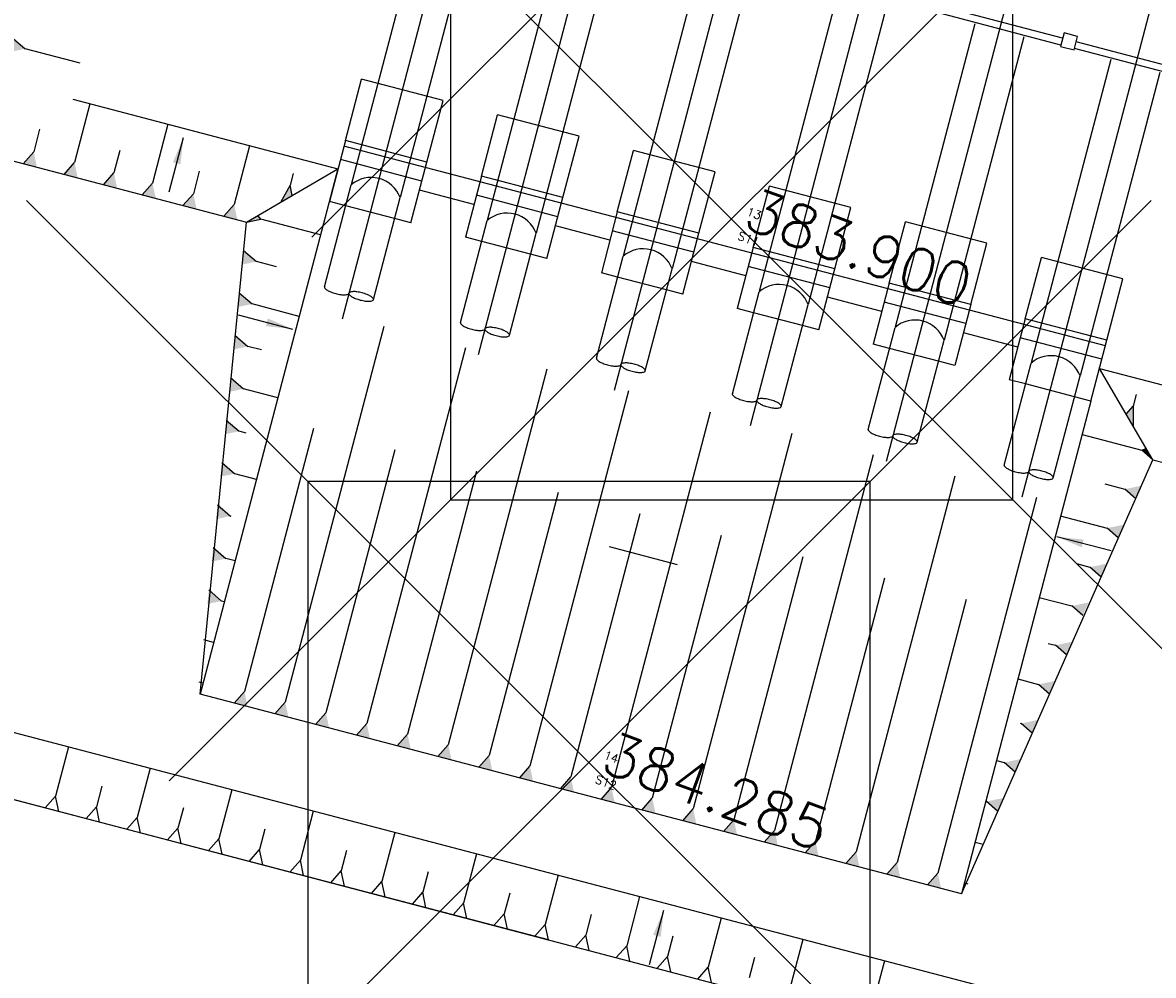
# Model space of a CAD drawing. Extents: x 312047 to 329088, y 8928324 to 8953812.
# Tile 93 of 125: x 319064 to 319104, y 8947034 to 8947068. Entities that reach past the tile are written whole.
import ezdxf

# ---------------------------------------------------------------- set-up
doc = ezdxf.new("R2010")
doc.units = 0
doc.header["$LTSCALE"] = 200
doc.header["$MEASUREMENT"] = 0
doc.header["$PDMODE"] = 67
doc.header["$PDSIZE"] = 20
for name, pattern in [('CLINE', [3, 2.5, -0.25, 0, -0.25]), ('DASHED', [0.75, 0.5, -0.25]), ('DASHED2', [0.3, 0.2, -0.1]), ('HIDDEN', [0.75, 0.5, -0.25])]:
    doc.linetypes.add(name, pattern=pattern)
doc.layers.get('0').update_dxf_attribs({"linetype": 'CONTINUOUS'})
for name, color, linetype in [('$PLN', 7, 'CONTINUOUS'), ('DESC', 3, 'CONTINUOUS'), ('ELEV', 1, 'CONTINUOUS'), ('ESTAC-GERAL', 2, 'CONTINUOUS'), ('ESTRADA', 34, 'CONTINUOUS'), ('MAL', 13, 'CONTINUOUS'), ('MCCAB04', 10, 'CONTINUOUS'), ('MEEQX', 8, 'CLINE'), ('MEQFUT', 8, 'DASHED'), ('PNTS', 2, 'CONTINUOUS'), ('TALUDES', 7, 'CONTINUOUS'), ('TUBO', 8, 'CONTINUOUS')]:
    doc.layers.add(name, color=color, linetype=linetype)
doc.styles.add('S6', font='SIMPLEX', dxfattribs={"height": 0.003229})

# ---------------------------------------------------------------- blocks, each defined once
blk = doc.blocks.new('POINT')
blk.add_point((0, 0))
at = {"layer": 'DESC', "style": 'S6'}
blk.add_attdef('DESC', (0.119, -0.17), '', height=0.0833, dxfattribs=at)
at = {"layer": 'ELEV', "style": 'S6'}
blk.add_attdef('ELEV', (0.119, -0.04), '', height=0.0833, dxfattribs=at)
at = {"layer": 'PNTS', "style": 'S6'}
blk.add_attdef('POINT', (0.119, 0.085), '', height=0.0833, dxfattribs=at)
blk = doc.blocks.new('DIMBLK')
at = {"linetype": 'Continuous'}
blk.add_solid([(0, 0), (-1.262, -0.183), (-1.262, 0.19)], dxfattribs=at)
blk = doc.blocks.new('SETA')
blk.add_line((0, -0.527), (0, 0.473))
at = {"color": 2, "xscale": 0.375, "yscale": 0.375, "zscale": 0.375, "rotation": 90}
blk.add_blockref('DIMBLK', (0, 0.473), dxfattribs=at)

msp = doc.modelspace()

# ---------------------------------------------------------------- linework, layer by layer
at = {"layer": '$PLN', "color": 2, "linetype": 'DASHED2'}
for p, q in [((319075.168, 8947063.437), (319075.742, 8947065.623)), ((319078.644, 8947064.862), (319075.742, 8947065.623)), ((319078.07, 8947062.676), (319078.644, 8947064.862)), ((319080.005, 8947062.169), (319080.578, 8947064.355)), ((319083.48, 8947063.593), (319080.578, 8947064.355)), ((319082.907, 8947061.407), (319083.48, 8947063.593)), ((319084.841, 8947060.9), (319085.415, 8947063.086)), ((319088.316, 8947062.325), (319085.415, 8947063.086)), ((319087.743, 8947060.139), (319088.316, 8947062.325)), ((319089.677, 8947059.631), (319090.251, 8947061.817)), ((319093.153, 8947061.056), (319090.251, 8947061.817)), ((319092.579, 8947058.87), (319093.153, 8947061.056)), ((319094.514, 8947058.362), (319095.087, 8947060.548)), ((319097.989, 8947059.787), (319095.087, 8947060.548)), ((319097.416, 8947057.601), (319097.989, 8947059.787)), ((319099.35, 8947057.094), (319099.924, 8947059.28)), ((319102.825, 8947058.518), (319099.924, 8947059.28)), ((319102.252, 8947056.332), (319102.825, 8947058.518))]:
    msp.add_line(p, q, dxfattribs=at)
at = {"layer": '$PLN', "color": 2}
for p, q in [((319065.474, 8947064.907), (319074.905, 8947062.432)), ((319075.168, 8947063.437), (319074.6, 8947061.271)), ((319078.07, 8947062.676), (319075.168, 8947063.437)), ((319078.07, 8947062.676), (319075.168, 8947063.437)), ((319062.215, 8947063.009), (319071.654, 8947060.533)), ((319077.893, 8947061.999), (319074.991, 8947062.76)), ((319077.502, 8947060.509), (319078.07, 8947062.676)), ((319071.654, 8947060.533), (319074.905, 8947062.432)), ((319080.005, 8947062.169), (319079.436, 8947060.002)), ((319082.907, 8947061.407), (319080.005, 8947062.169)), ((319082.907, 8947061.407), (319080.005, 8947062.169)), ((319074.424, 8947058.234), (319075.376, 8947061.863)), ((319079.741, 8947061.165), (319077.807, 8947061.673)), ((319075.18, 8947061.119), (319074.6, 8947061.271)), ((319076.165, 8947057.777), (319077.117, 8947061.407)), ((319082.729, 8947060.73), (319079.827, 8947061.492)), ((319082.338, 8947059.241), (319082.907, 8947061.407)), ((319084.841, 8947060.9), (319084.273, 8947058.733)), ((319087.743, 8947060.139), (319084.841, 8947060.9)), ((319087.743, 8947060.139), (319084.841, 8947060.9)), ((319069.999, 8947043.732), (319071.654, 8947060.533)), ((319077.502, 8947060.509), (319076.921, 8947060.662)), ((319079.26, 8947056.965), (319080.212, 8947060.595)), ((319081.001, 8947056.508), (319081.953, 8947060.138)), ((319084.578, 8947059.896), (319082.643, 8947060.404)), ((319087.565, 8947059.462), (319084.663, 8947060.223)), ((319087.175, 8947057.972), (319087.743, 8947060.139)), ((319080.017, 8947059.85), (319079.436, 8947060.002)), ((319089.677, 8947059.631), (319089.109, 8947057.464)), ((319092.579, 8947058.87), (319089.677, 8947059.631)), ((319092.579, 8947058.87), (319089.677, 8947059.631)), ((319082.338, 8947059.241), (319081.758, 8947059.393)), ((319084.096, 8947055.696), (319085.048, 8947059.326)), ((319085.837, 8947055.24), (319086.79, 8947058.869)), ((319089.414, 8947058.628), (319087.48, 8947059.135)), ((319092.402, 8947058.193), (319089.5, 8947058.954)), ((319092.011, 8947056.703), (319092.579, 8947058.87)), ((319084.853, 8947058.581), (319084.273, 8947058.733)), ((319087.175, 8947057.972), (319086.594, 8947058.124)), ((319088.933, 8947054.428), (319089.885, 8947058.057)), ((319094.514, 8947058.362), (319093.945, 8947056.196)), ((319097.416, 8947057.601), (319094.514, 8947058.362)), ((319094.251, 8947057.359), (319092.316, 8947057.866)), ((319097.238, 8947056.924), (319094.336, 8947057.685)), ((319089.689, 8947057.312), (319089.109, 8947057.464)), ((319090.674, 8947053.971), (319091.626, 8947057.6)), ((319097.416, 8947057.601), (319096.847, 8947055.434)), ((319092.011, 8947056.703), (319091.431, 8947056.855)), ((319099.35, 8947057.094), (319098.782, 8947054.927)), ((319102.252, 8947056.332), (319099.35, 8947057.094)), ((319093.769, 8947053.159), (319094.721, 8947056.788)), ((319099.087, 8947056.09), (319097.152, 8947056.598)), ((319102.074, 8947055.655), (319099.173, 8947056.417)), ((319094.526, 8947056.043), (319093.945, 8947056.196)), ((319095.51, 8947052.702), (319096.462, 8947056.331)), ((319101.684, 8947054.166), (319102.252, 8947056.332)), ((319096.847, 8947055.434), (319096.267, 8947055.587)), ((319098.605, 8947051.89), (319099.558, 8947055.519)), ((319101.989, 8947055.329), (319109.316, 8947053.407)), ((319103.888, 8947052.078), (319101.989, 8947055.329)), ((319099.362, 8947054.775), (319098.782, 8947054.927)), ((319100.346, 8947051.433), (319101.299, 8947055.063)), ((319101.684, 8947054.166), (319101.103, 8947054.318)), ((319097.083, 8947036.627), (319103.888, 8947052.078)), ((319103.888, 8947052.078), (319110.823, 8947050.259)), ((319051.246, 8947043.163), (319110.687, 8947027.569)), ((319051.307, 8947043.147), (319110.687, 8947027.569))]:
    msp.add_line(p, q, dxfattribs=at)
at = {"layer": '$PLN', "color": 2, "linetype": 'HIDDEN'}
for p, q in [((319097.364, 8947057.403), (319075.116, 8947063.239)), ((319076.921, 8947060.662), (319075.18, 8947061.119)), ((319081.758, 8947059.393), (319080.017, 8947059.85)), ((319086.594, 8947058.124), (319084.853, 8947058.581)), ((319091.431, 8947056.855), (319089.689, 8947057.312)), ((319102.2, 8947056.134), (319097.364, 8947057.403)), ((319096.267, 8947055.587), (319094.526, 8947056.043)), ((319101.103, 8947054.318), (319099.362, 8947054.775))]:
    msp.add_line(p, q, dxfattribs=at)
at = {"layer": '$PLN', "color": 2, "linetype": 'Continuous'}
for p, q in [((319074.905, 8947062.432), (319069.999, 8947043.732)), ((319101.684, 8947054.166), (319097.083, 8947036.627))]:
    msp.add_line(p, q, dxfattribs=at)
at = {"layer": '$PLN', "color": 2}
for points in [[(319069.238, 8947040.83), (319054.12, 8947044.796)], [(319097.083, 8947036.627), (319069.999, 8947043.732)], [(319096.321, 8947033.725), (319069.238, 8947040.83)], [(319108.874, 8947030.432), (319096.321, 8947033.725)]]:
    msp.add_lwpolyline(points, dxfattribs=at)
for centre in [(319076.087, 8947061.029), (319080.924, 8947059.76), (319085.76, 8947058.491), (319090.596, 8947057.222), (319095.433, 8947055.954), (319100.269, 8947054.685)]:
    msp.add_arc(centre, 1.097, 20.1511, 130.4494, dxfattribs=at)
msp.add_line((319084.552, 8947048.985), (319086.971, 8947048.351))
at = {"layer": 'ESTAC-GERAL'}
msp.add_line((319082.388, 8947034.993), (318564.229, 8947170.923), dxfattribs=at)
at = {"layer": 'MAL', "color": 2}
for p, q in [((319100.678, 8947067.08), (319096.325, 8947068.222)), ((319100.614, 8947066.838), (319096.262, 8947067.98)), ((319106.772, 8947065.482), (319101.161, 8947066.953)), ((319106.708, 8947065.24), (319101.098, 8947066.712))]:
    msp.add_line(p, q, dxfattribs=at)
at = {"layer": 'MCCAB04', "color": 2}
msp.add_lwpolyline([(319100.729, 8947067.274), (319100.602, 8947066.79), (319101.085, 8947066.663), (319101.212, 8947067.147)], close=True, dxfattribs=at)
at = {"layer": 'MEEQX', "color": 2}
for p, q in [((319081.354, 8947081.104), (319075.053, 8947057.087)), ((319086.19, 8947079.835), (319079.89, 8947055.818)), ((319091.027, 8947078.567), (319084.726, 8947054.549)), ((319095.863, 8947077.298), (319089.562, 8947053.281)), ((319100.699, 8947076.029), (319094.399, 8947052.012)), ((319105.536, 8947074.76), (319099.235, 8947050.743))]:
    msp.add_line(p, q, dxfattribs=at)
at = {"layer": 'MEQFUT', "color": 2}
for p, q in [((319078.209, 8947072.664), (319075.376, 8947061.863)), ((319079.95, 8947072.208), (319077.117, 8947061.407)), ((319083.046, 8947071.396), (319080.213, 8947060.599)), ((319084.787, 8947070.939), (319081.954, 8947060.142)), ((319087.882, 8947070.127), (319085.049, 8947059.326)), ((319089.623, 8947069.67), (319086.79, 8947058.87)), ((319092.718, 8947068.858), (319089.886, 8947058.063)), ((319094.459, 8947068.401), (319091.627, 8947057.606)), ((319097.555, 8947067.589), (319094.723, 8947056.794)), ((319099.296, 8947067.133), (319096.464, 8947056.337)), ((319102.391, 8947066.321), (319099.559, 8947055.525)), ((319104.132, 8947065.864), (319101.3, 8947055.068))]:
    msp.add_line(p, q, dxfattribs=at)
at = {"layer": 'TALUDES'}
for p, q in [((319063.358, 8947067.072), (319063.776, 8947066.705)), ((319065.737, 8947066.191), (319063.776, 8947066.705)), ((319066.085, 8947064.746), (319065.537, 8947062.655)), ((319064.294, 8947063.84), (319064.083, 8947063.036)), ((319068.859, 8947064.018), (319068.311, 8947061.927)), ((319063.714, 8947062.616), (319064.083, 8947063.036)), ((319067.148, 8947063.091), (319066.937, 8947062.287)), ((319065.168, 8947062.234), (319065.537, 8947062.655)), ((319066.568, 8947061.867), (319066.937, 8947062.287)), ((319067.942, 8947061.507), (319068.311, 8947061.927)), ((319076.534, 8947056.82), (319073.028, 8947043.455)), ((319079.436, 8947056.059), (319075.929, 8947042.693)), ((319082.338, 8947055.297), (319078.831, 8947041.932)), ((319085.239, 8947054.536), (319081.733, 8947041.171)), ((319088.141, 8947053.775), (319084.635, 8947040.41)), ((319074.032, 8947053.193), (319071.577, 8947043.835)), ((319091.043, 8947053.014), (319087.537, 8947039.648)), ((319076.933, 8947052.431), (319074.479, 8947043.074)), ((319093.945, 8947052.252), (319090.438, 8947038.887)), ((319079.835, 8947051.67), (319077.38, 8947042.313)), ((319096.847, 8947051.491), (319093.34, 8947038.126)), ((319082.737, 8947050.909), (319080.282, 8947041.551)), ((319070.622, 8947050.471), (319071.078, 8947050.072)), ((319099.748, 8947050.73), (319096.242, 8947037.365)), ((319071.109, 8947050.063), (319071.078, 8947050.072)), ((319085.639, 8947050.148), (319083.184, 8947040.79)), ((319088.541, 8947049.386), (319086.086, 8947040.029)), ((319070.467, 8947048.961), (319070.923, 8947048.561)), ((319071.244, 8947048.477), (319070.923, 8947048.561)), ((319091.442, 8947048.625), (319088.988, 8947039.268)), ((319094.344, 8947047.864), (319091.889, 8947038.506)), ((319070.312, 8947047.451), (319070.768, 8947047.051)), ((319070.863, 8947047.026), (319070.768, 8947047.051)), ((319097.246, 8947047.103), (319094.791, 8947037.745)), ((319070.482, 8947045.575), (319070.129, 8947045.668)), ((319070.102, 8947044.124), (319069.974, 8947044.158)), ((319099.089, 8947044.275), (319099.821, 8947044.083)), ((319100.211, 8947043.741), (319099.821, 8947044.083)), ((319071.208, 8947043.415), (319071.577, 8947043.835)), ((319072.659, 8947043.034), (319073.028, 8947043.455)), ((319074.11, 8947042.654), (319074.479, 8947043.074)), ((319075.561, 8947042.273), (319075.929, 8947042.693)), ((319099.173, 8947042.702), (319099.205, 8947042.694)), ((319099.595, 8947042.352), (319099.205, 8947042.694)), ((319077.012, 8947041.893), (319077.38, 8947042.313)), ((319078.463, 8947041.512), (319078.831, 8947041.932)), ((319065.321, 8947041.858), (319064.862, 8947040.108)), ((319079.913, 8947041.131), (319080.282, 8947041.551)), ((319081.364, 8947040.751), (319081.733, 8947041.171)), ((319098.328, 8947041.374), (319098.598, 8947041.302)), ((319098.988, 8947040.96), (319098.598, 8947041.302)), ((319068.223, 8947041.097), (319067.764, 8947039.346)), ((319082.815, 8947040.37), (319083.184, 8947040.79)), ((319066.504, 8947040.456), (319066.313, 8947039.727)), ((319071.125, 8947040.335), (319070.666, 8947038.585)), ((319084.266, 8947039.989), (319084.635, 8947040.41)), ((319064.493, 8947039.687), (319064.862, 8947040.108)), ((319064.977, 8947039.561), (319064.862, 8947040.108)), ((319085.717, 8947039.609), (319086.086, 8947040.029)), ((319097.947, 8947039.923), (319097.975, 8947039.915)), ((319065.944, 8947039.307), (319066.313, 8947039.727)), ((319066.428, 8947039.18), (319066.313, 8947039.727)), ((319069.406, 8947039.694), (319069.215, 8947038.966)), ((319074.027, 8947039.574), (319073.567, 8947037.824)), ((319087.168, 8947039.228), (319087.537, 8947039.648)), ((319098.365, 8947039.573), (319097.975, 8947039.915)), ((319067.395, 8947038.926), (319067.764, 8947039.346)), ((319067.879, 8947038.799), (319067.764, 8947039.346)), ((319088.619, 8947038.848), (319088.988, 8947039.268)), ((319068.846, 8947038.546), (319069.215, 8947038.966)), ((319069.33, 8947038.419), (319069.215, 8947038.966)), ((319072.308, 8947038.933), (319072.117, 8947038.205)), ((319076.928, 8947038.813), (319076.469, 8947037.063)), ((319090.07, 8947038.467), (319090.438, 8947038.887)), ((319070.297, 8947038.165), (319070.666, 8947038.585)), ((319070.781, 8947038.038), (319070.666, 8947038.585)), ((319091.521, 8947038.086), (319091.889, 8947038.506)), ((319097.566, 8947038.472), (319097.853, 8947038.397)), ((319071.748, 8947037.784), (319072.117, 8947038.205)), ((319072.231, 8947037.657), (319072.117, 8947038.205)), ((319075.209, 8947038.172), (319075.018, 8947037.443)), ((319079.83, 8947038.052), (319079.371, 8947036.301)), ((319092.972, 8947037.706), (319093.34, 8947038.126)), ((319073.199, 8947037.404), (319073.567, 8947037.824)), ((319073.682, 8947037.277), (319073.567, 8947037.824)), ((319094.423, 8947037.325), (319094.791, 8947037.745)), ((319074.65, 8947037.023), (319075.018, 8947037.443)), ((319075.133, 8947036.896), (319075.018, 8947037.443)), ((319078.111, 8947037.411), (319077.92, 8947036.682)), ((319082.732, 8947037.29), (319082.273, 8947035.54)), ((319095.873, 8947036.944), (319096.242, 8947037.365)), ((319076.101, 8947036.642), (319076.469, 8947037.063)), ((319076.584, 8947036.516), (319076.469, 8947037.063)), ((319097.186, 8947037.021), (319097.313, 8947036.987)), ((319077.551, 8947036.262), (319077.92, 8947036.682)), ((319078.035, 8947036.135), (319077.92, 8947036.682)), ((319079.002, 8947035.881), (319079.371, 8947036.301)), ((319079.486, 8947035.754), (319079.371, 8947036.301)), ((319081.013, 8947036.649), (319080.822, 8947035.921)), ((319085.634, 8947036.529), (319085.175, 8947034.779)), ((319080.453, 8947035.501), (319080.822, 8947035.921)), ((319080.937, 8947035.374), (319080.822, 8947035.921)), ((319081.904, 8947035.12), (319082.273, 8947035.54)), ((319082.388, 8947034.993), (319082.273, 8947035.54)), ((319083.915, 8947035.888), (319083.724, 8947035.16)), ((319088.536, 8947035.768), (319088.076, 8947034.018)), ((319083.355, 8947034.739), (319083.724, 8947035.16)), ((319083.839, 8947034.612), (319083.724, 8947035.16)), ((319086.817, 8947035.127), (319086.626, 8947034.398)), ((319084.806, 8947034.359), (319085.175, 8947034.779)), ((319085.29, 8947034.232), (319085.175, 8947034.779)), ((319091.437, 8947035.007), (319090.978, 8947033.256)), ((319086.257, 8947033.978), (319086.626, 8947034.398)), ((319086.741, 8947033.851), (319086.626, 8947034.398)), ((319089.719, 8947034.366), (319089.527, 8947033.637)), ((319087.708, 8947033.597), (319088.076, 8947034.018)), ((319088.191, 8947033.471), (319088.076, 8947034.018)), ((319094.339, 8947034.245), (319093.88, 8947032.495))]:
    msp.add_line(p, q, dxfattribs=at)
at = {"layer": 'TALUDES', "color": 2}
for p, q in [((319071.761, 8947063.257), (319071.212, 8947061.166)), ((319073.212, 8947062.877), (319073.212, 8947062.876)), ((319074.663, 8947062.496), (319074.663, 8947062.495)), ((319069.972, 8947062.35), (319069.762, 8947061.546)), ((319073.311, 8947062.267), (319073.2, 8947061.846)), ((319073.2, 8947061.846), (319072.857, 8947061.236)), ((319073.277, 8947061.481), (319073.2, 8947061.846)), ((319069.393, 8947061.126), (319069.762, 8947061.546)), ((319070.844, 8947060.745), (319071.212, 8947061.166)), ((319071.654, 8947060.536), (319072.162, 8947060.642)), ((319072.162, 8947060.642), (319072.058, 8947060.769)), ((319074.289, 8947060.084), (319072.162, 8947060.642)), ((319071.551, 8947059.532), (319072.007, 8947059.132)), ((319072.716, 8947058.946), (319072.007, 8947059.132)), ((319071.396, 8947058.022), (319071.852, 8947057.622)), ((319073.528, 8947057.183), (319071.852, 8947057.622)), ((319071.242, 8947056.512), (319071.697, 8947056.112)), ((319072.18, 8947055.985), (319071.697, 8947056.112)), ((319071.087, 8947055.002), (319071.542, 8947054.602)), ((319103.44, 8947054.948), (319103.439, 8947054.947)), ((319072.766, 8947054.281), (319071.542, 8947054.602)), ((319103.296, 8947054.402), (319103.186, 8947053.981)), ((319102.94, 8947053.701), (319103.186, 8947053.981)), ((319103.186, 8947053.981), (319103.186, 8947053.281)), ((319070.932, 8947053.492), (319071.387, 8947053.092)), ((319071.645, 8947053.024), (319071.387, 8947053.092)), ((319101.373, 8947052.981), (319103.5, 8947052.423)), ((319103.5, 8947052.423), (319103.652, 8947052.482)), ((319103.889, 8947052.081), (319103.5, 8947052.423)), ((319070.777, 8947051.981), (319071.232, 8947051.582)), ((319072.005, 8947051.379), (319071.232, 8947051.582)), ((319102.184, 8947051.217), (319102.893, 8947051.031)), ((319103.283, 8947050.689), (319102.893, 8947051.031)), ((319100.59, 8947050.085), (319102.265, 8947049.645)), ((319102.655, 8947049.303), (319102.265, 8947049.645)), ((319101.169, 8947048.382), (319101.652, 8947048.255)), ((319102.042, 8947047.913), (319101.652, 8947048.255)), ((319099.85, 8947047.177), (319101.007, 8947046.874)), ((319101.397, 8947046.532), (319101.007, 8947046.874)), ((319100.17, 8947045.542), (319100.428, 8947045.475)), ((319100.818, 8947045.133), (319100.428, 8947045.475))]:
    msp.add_line(p, q, dxfattribs=at)
at = {"layer": 'TALUDES'}
for points in [[(319063.227, 8947066.589), (319063.358, 8947067.072), (319063.776, 8947066.705)], [(319064.198, 8947062.489), (319063.714, 8947062.616), (319064.083, 8947063.036)], [(319065.652, 8947062.108), (319065.168, 8947062.234), (319065.537, 8947062.655)], [(319067.052, 8947061.74), (319066.568, 8947061.867), (319066.937, 8947062.287)], [(319068.426, 8947061.38), (319067.942, 8947061.507), (319068.311, 8947061.927)], [(319070.57, 8947049.965), (319070.622, 8947050.471), (319071.078, 8947050.072)], [(319070.415, 8947048.455), (319070.467, 8947048.961), (319070.923, 8947048.561)], [(319070.26, 8947046.945), (319070.312, 8947047.451), (319070.768, 8947047.051)], [(319100.415, 8947044.208), (319100.211, 8947043.741), (319099.821, 8947044.083)], [(319071.692, 8947043.288), (319071.208, 8947043.415), (319071.577, 8947043.835)], [(319073.143, 8947042.908), (319072.659, 8947043.034), (319073.028, 8947043.455)], [(319074.593, 8947042.527), (319074.11, 8947042.654), (319074.479, 8947043.074)], [(319099.798, 8947042.819), (319099.595, 8947042.352), (319099.205, 8947042.694)], [(319076.044, 8947042.146), (319075.561, 8947042.273), (319075.929, 8947042.693)], [(319077.495, 8947041.766), (319077.012, 8947041.893), (319077.38, 8947042.313)], [(319078.946, 8947041.385), (319078.463, 8947041.512), (319078.831, 8947041.932)], [(319080.397, 8947041.004), (319079.913, 8947041.131), (319080.282, 8947041.551)], [(319081.848, 8947040.624), (319081.364, 8947040.751), (319081.733, 8947041.171)], [(319099.192, 8947041.427), (319098.988, 8947040.96), (319098.598, 8947041.302)], [(319083.299, 8947040.243), (319082.815, 8947040.37), (319083.184, 8947040.79)], [(319084.75, 8947039.863), (319084.266, 8947039.989), (319084.635, 8947040.41)], [(319086.201, 8947039.482), (319085.717, 8947039.609), (319086.086, 8947040.029)], [(319098.569, 8947040.04), (319098.365, 8947039.573), (319097.975, 8947039.915)], [(319087.652, 8947039.101), (319087.168, 8947039.228), (319087.537, 8947039.648)], [(319089.103, 8947038.721), (319088.619, 8947038.848), (319088.988, 8947039.268)], [(319090.553, 8947038.34), (319090.07, 8947038.467), (319090.438, 8947038.887)], [(319092.004, 8947037.959), (319091.521, 8947038.086), (319091.889, 8947038.506)], [(319093.455, 8947037.579), (319092.972, 8947037.706), (319093.34, 8947038.126)], [(319094.906, 8947037.198), (319094.423, 8947037.325), (319094.791, 8947037.745)], [(319096.357, 8947036.817), (319095.873, 8947036.944), (319096.242, 8947037.365)]]:
    msp.add_solid(points, dxfattribs=at)
at = {"layer": 'TALUDES', "color": 2}
for points in [[(319073.277, 8947061.481), (319072.857, 8947061.236), (319073.2, 8947061.846)], [(319069.877, 8947060.999), (319069.393, 8947061.126), (319069.762, 8947061.546)], [(319071.327, 8947060.619), (319070.844, 8947060.745), (319071.212, 8947061.166)], [(319072.058, 8947060.769), (319071.654, 8947060.536), (319072.162, 8947060.642)], [(319071.499, 8947059.026), (319071.551, 8947059.532), (319072.007, 8947059.132)], [(319071.345, 8947057.515), (319071.396, 8947058.022), (319071.852, 8947057.622)], [(319071.19, 8947056.005), (319071.242, 8947056.512), (319071.697, 8947056.112)], [(319071.035, 8947054.495), (319071.087, 8947055.002), (319071.542, 8947054.602)], [(319102.94, 8947053.701), (319103.186, 8947053.281), (319103.186, 8947053.981)], [(319070.88, 8947052.985), (319070.932, 8947053.492), (319071.387, 8947053.092)], [(319103.652, 8947052.482), (319103.889, 8947052.081), (319103.5, 8947052.423)], [(319070.725, 8947051.475), (319070.777, 8947051.981), (319071.232, 8947051.582)], [(319103.486, 8947051.156), (319103.283, 8947050.689), (319102.893, 8947051.031)], [(319102.858, 8947049.77), (319102.655, 8947049.303), (319102.265, 8947049.645)], [(319102.246, 8947048.38), (319102.042, 8947047.913), (319101.652, 8947048.255)], [(319101.6, 8947046.998), (319101.397, 8947046.532), (319101.007, 8947046.874)], [(319101.021, 8947045.6), (319100.818, 8947045.133), (319100.428, 8947045.475)]]:
    msp.add_solid(points, dxfattribs=at)
at = {"layer": 'TUBO', "color": 2}
for points in [[(319074.424, 8947058.234, 0.243652), (319074.433, 8947058.191, 0.082756), (319074.528, 8947058.11, 0.041018), (319074.65, 8947058.05, 0.03015), (319074.826, 8947057.992, 0.03015), (319075.007, 8947057.956, 0.041018), (319075.143, 8947057.949, 0.082756), (319075.265, 8947057.973, 0.243652), (319075.294, 8947058.005, 0.243652)], [(319079.26, 8947056.965, 0.243652), (319079.27, 8947056.922, 0.082756), (319079.364, 8947056.842, 0.041018), (319079.486, 8947056.781, 0.03015), (319079.662, 8947056.724, 0.03015), (319079.843, 8947056.687, 0.041018), (319079.979, 8947056.68, 0.082756), (319080.101, 8947056.704, 0.243652), (319080.131, 8947056.737, 0.243652)], [(319084.096, 8947055.696, 0.243652), (319084.106, 8947055.653, 0.082756), (319084.2, 8947055.573, 0.041018), (319084.322, 8947055.512, 0.03015), (319084.498, 8947055.455, 0.03015), (319084.68, 8947055.419, 0.041018), (319084.816, 8947055.411, 0.082756), (319084.937, 8947055.435, 0.243652), (319084.967, 8947055.468, 0.243652)], [(319088.933, 8947054.428, 0.243652), (319088.942, 8947054.384, 0.082756), (319089.037, 8947054.304, 0.041018), (319089.159, 8947054.244, 0.03015), (319089.335, 8947054.186, 0.03015), (319089.516, 8947054.15, 0.041018), (319089.652, 8947054.143, 0.082756), (319089.774, 8947054.166, 0.243652), (319089.803, 8947054.199, 0.243652)], [(319093.769, 8947053.159, 0.243652), (319093.779, 8947053.116, 0.082756), (319093.873, 8947053.035, 0.041018), (319093.995, 8947052.975, 0.03015), (319094.171, 8947052.917, 0.03015), (319094.352, 8947052.881, 0.041018), (319094.488, 8947052.874, 0.082756), (319094.61, 8947052.898, 0.243652), (319094.64, 8947052.93, 0.243652)], [(319098.605, 8947051.89, 0.243652), (319098.615, 8947051.847, 0.082756), (319098.709, 8947051.767, 0.041018), (319098.831, 8947051.706, 0.03015), (319099.007, 8947051.648, 0.03015), (319099.189, 8947051.612, 0.041018), (319099.325, 8947051.605, 0.082756), (319099.446, 8947051.629, 0.243652), (319099.476, 8947051.662, 0.243652)]]:
    msp.add_lwpolyline(points, format="xyb", dxfattribs=at)
for points in [[(319075.294, 8947058.005, 0.243652), (319075.304, 8947057.962, 0.082756), (319075.398, 8947057.882, 0.041018), (319075.52, 8947057.822, 0.03015), (319075.696, 8947057.764, 0.03015), (319075.878, 8947057.728, 0.041018), (319076.014, 8947057.72, 0.082756), (319076.135, 8947057.744, 0.243652), (319076.165, 8947057.777, 0.243652), (319076.155, 8947057.82, 0.082756), (319076.061, 8947057.901, 0.041018), (319075.939, 8947057.961, 0.03015), (319075.763, 8947058.019, 0.03015), (319075.581, 8947058.055, 0.041018), (319075.445, 8947058.062, 0.082756), (319075.324, 8947058.038, 0.243652)], [(319080.131, 8947056.737, 0.243652), (319080.14, 8947056.694, 0.082756), (319080.234, 8947056.613, 0.041018), (319080.356, 8947056.553, 0.03015), (319080.532, 8947056.495, 0.03015), (319080.714, 8947056.459, 0.041018), (319080.85, 8947056.452, 0.082756), (319080.971, 8947056.475, 0.243652), (319081.001, 8947056.508, 0.243652), (319080.991, 8947056.551, 0.082756), (319080.897, 8947056.632, 0.041018), (319080.775, 8947056.692, 0.03015), (319080.599, 8947056.75, 0.03015), (319080.418, 8947056.786, 0.041018), (319080.282, 8947056.793, 0.082756), (319080.16, 8947056.77, 0.243652)], [(319084.967, 8947055.468, 0.243652), (319084.977, 8947055.425, 0.082756), (319085.071, 8947055.344, 0.041018), (319085.193, 8947055.284, 0.03015), (319085.369, 8947055.226, 0.03015), (319085.55, 8947055.19, 0.041018), (319085.686, 8947055.183, 0.082756), (319085.808, 8947055.207, 0.243652), (319085.837, 8947055.24, 0.243652), (319085.828, 8947055.283, 0.082756), (319085.734, 8947055.363, 0.041018), (319085.611, 8947055.423, 0.03015), (319085.436, 8947055.481, 0.03015), (319085.254, 8947055.517, 0.041018), (319085.118, 8947055.524, 0.082756), (319084.997, 8947055.501, 0.243652)], [(319089.803, 8947054.199, 0.243652), (319089.813, 8947054.156, 0.082756), (319089.907, 8947054.076, 0.041018), (319090.029, 8947054.015, 0.03015), (319090.205, 8947053.958, 0.03015), (319090.387, 8947053.922, 0.041018), (319090.523, 8947053.914, 0.082756), (319090.644, 8947053.938, 0.243652), (319090.674, 8947053.971, 0.243652), (319090.664, 8947054.014, 0.082756), (319090.57, 8947054.094, 0.041018), (319090.448, 8947054.155, 0.03015), (319090.272, 8947054.212, 0.03015), (319090.09, 8947054.248, 0.041018), (319089.954, 8947054.256, 0.082756), (319089.833, 8947054.232, 0.243652)], [(319094.64, 8947052.93, 0.243652), (319094.649, 8947052.887, 0.082756), (319094.743, 8947052.807, 0.041018), (319094.866, 8947052.747, 0.03015), (319095.041, 8947052.689, 0.03015), (319095.223, 8947052.653, 0.041018), (319095.359, 8947052.645, 0.082756), (319095.48, 8947052.669, 0.243652), (319095.51, 8947052.702, 0.243652), (319095.5, 8947052.745, 0.082756), (319095.406, 8947052.825, 0.041018), (319095.284, 8947052.886, 0.03015), (319095.108, 8947052.944, 0.03015), (319094.927, 8947052.98, 0.041018), (319094.791, 8947052.987, 0.082756), (319094.669, 8947052.963, 0.243652)], [(319099.476, 8947051.662, 0.243652), (319099.486, 8947051.618, 0.082756), (319099.58, 8947051.538, 0.041018), (319099.702, 8947051.478, 0.03015), (319099.878, 8947051.42, 0.03015), (319100.059, 8947051.384, 0.041018), (319100.195, 8947051.377, 0.082756), (319100.317, 8947051.4, 0.243652), (319100.346, 8947051.433, 0.243652), (319100.337, 8947051.476, 0.082756), (319100.243, 8947051.557, 0.041018), (319100.12, 8947051.617, 0.03015), (319099.945, 8947051.675, 0.03015), (319099.763, 8947051.711, 0.041018), (319099.627, 8947051.718, 0.082756), (319099.506, 8947051.694, 0.243652)]]:
    msp.add_lwpolyline(points, format="xyb", close=True, dxfattribs=at)

# ---------------------------------------------------------------- block references
at = {"layer": '$PLN', "xscale": 2.00000000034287, "yscale": 2, "zscale": 2, "rotation": 345.3003098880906}
for p in [(319069.171, 8947062.629), (319086.254, 8947035.132)]:
    msp.add_blockref('SETA', p, dxfattribs=at)
at = {"layer": '$PLN', "color": 2, "yscale": 2, "zscale": 2}
for p, xscale, rotation in [((319072.377, 8947056.972), -2.00000000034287, 255.3003098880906), ((319101.392, 8947049.1), 2.00000000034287, 75.30030988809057)]:
    msp.add_blockref('SETA', p, dxfattribs=dict(at, xscale=xscale, rotation=rotation))
at = {"layer": 'ESTRADA', "color": 2}
ref = msp.add_blockref('POINT', (319093.981, 8947079.998), dxfattribs=dict(at, xscale=3.59999999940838, yscale=3.599999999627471, zscale=3.6, rotation=339.7306819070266))
ref.add_attrib('ELEV', '383.559', (319094.333, 8947079.714), dxfattribs={"layer": 'ELEV', "color": 13, "height": 1.5, "rotation": 339.7307, "style": 'S6'})
ref.add_attrib('POINT', '12', (319094.489, 8947080.138), dxfattribs={"layer": 'PNTS', "height": 0.3, "rotation": 339.7307, "style": 'S6'})
ref.add_attrib('DESC', 'S10', (319094.171, 8947079.276), dxfattribs={"layer": 'DESC', "height": 0.3, "rotation": 339.7307, "style": 'S6'})
ref = msp.add_blockref('POINT', (319088.906, 8947060.652), dxfattribs=dict(at, xscale=3.59999999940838, yscale=3.599999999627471, zscale=3.6, rotation=339.7306819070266))
ref.add_attrib('ELEV', '383.900', (319089.257, 8947060.368), dxfattribs={"layer": 'ELEV', "color": 13, "height": 1.5, "rotation": 339.7307, "style": 'S6'})
ref.add_attrib('POINT', '13', (319089.414, 8947060.793), dxfattribs={"layer": 'PNTS', "height": 0.3, "rotation": 339.7307, "style": 'S6'})
ref.add_attrib('DESC', 'S11', (319089.096, 8947059.931), dxfattribs={"layer": 'DESC', "height": 0.3, "rotation": 339.7307, "style": 'S6'})
at = {"layer": 'ESTRADA'}
ref = msp.add_blockref('POINT', (319083.831, 8947041.307), dxfattribs=dict(at, xscale=3.59999999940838, yscale=3.599999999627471, zscale=3.6, rotation=339.7306819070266))
ref.add_attrib('ELEV', '384.285', (319084.183, 8947041.023), dxfattribs={"layer": 'ELEV', "color": 13, "height": 1.5, "rotation": 339.7307, "style": 'S6'})
ref.add_attrib('POINT', '14', (319084.34, 8947041.448), dxfattribs={"layer": 'PNTS', "height": 0.3, "rotation": 339.7307, "style": 'S6'})
ref.add_attrib('DESC', 'S12', (319084.021, 8947040.586), dxfattribs={"layer": 'DESC', "height": 0.3, "rotation": 339.7307, "style": 'S6'})

doc.saveas('drawing.dxf')
